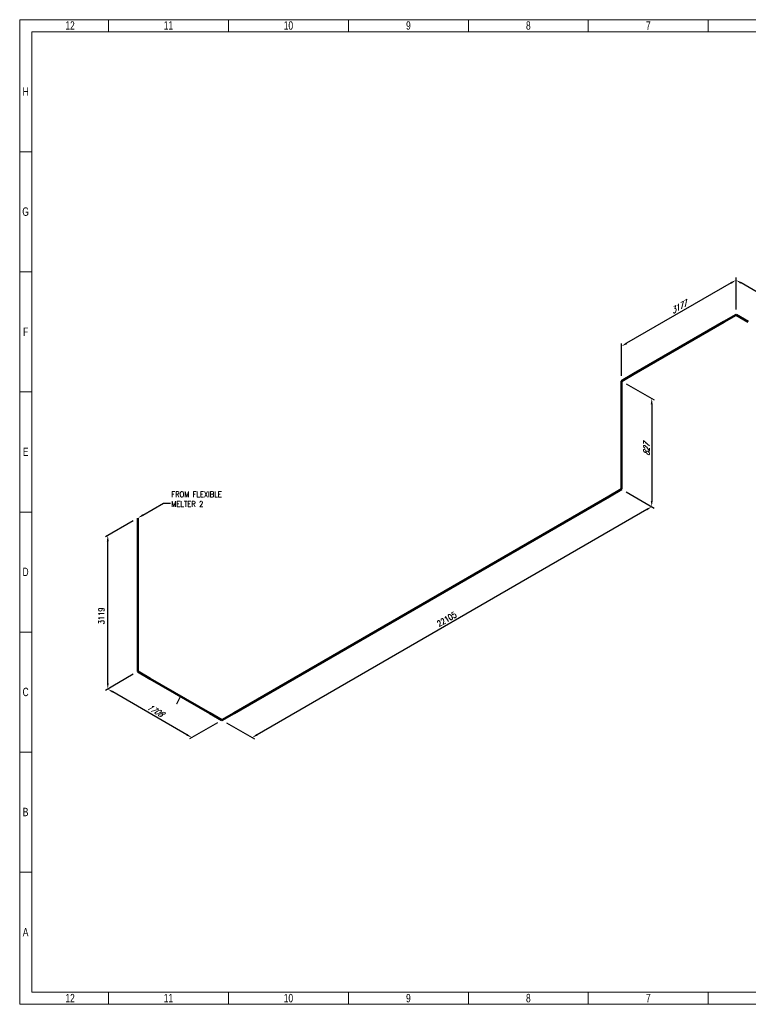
# Model space of a CAD drawing. Header units: millimetres. Extents: x 0 to 594, y 0 to 424.
# Tile 1 of 14: x 0 to 314, y 0 to 424. Entities that reach past the tile are written whole.
import ezdxf
from ezdxf import colors
from ezdxf.entities.mleader import LeaderData, LeaderLine
from ezdxf.math import Vec2, Vec3

# ---------------------------------------------------------------- set-up
doc = ezdxf.new("R2010")
doc.units = ezdxf.units.MM
doc.header["$LTSCALE"] = 0.25
doc.layers.add('Annotation', color=7, linetype='Continuous')
doc.layers.add('Dimension', color=1, linetype='Continuous')
doc.layers.add('Pipe Small Bore', color=30, linetype='Continuous', lineweight=50)
doc.styles.add('AdskIsoAnnotation', font='romans.shx', dxfattribs={"width": 0.8, "height": 1})
doc.styles.add('AdskIsoMetric', font='romans.shx', dxfattribs={"width": 0.8, "height": 2.5})
doc.styles.add('AdskIsoMetric-30', font='romans.shx', dxfattribs={"width": 0.8, "height": 2.5})
doc.styles.add('AdskIsoMetric30', font='romans.shx', dxfattribs={"width": 0.8, "oblique": 30, "height": 2.5})
doc.styles.add('SLDTEXTSTYLE3', font='TXT', dxfattribs={"width": 0.75})
doc.styles.get("Standard").update_dxf_attribs({"font": 'arial.ttf'})
doc.dimstyles.new('AdskIsoMetric', dxfattribs={"dimtxt": 2.5, "dimasz": 2.5, "dimexe": 1, "dimexo": 2, "dimgap": 0.8, "dimtad": 1, "dimdec": 0, "dimrnd": 1, "dimzin": 0, "dimdsep": 46, "dimtxsty": 'AdskIsoMetric', "dimcen": 0, "dimclrt": 7, "dimadec": 0, "dimazin": 0, "dimtfac": 1, "dimtdec": 0, "dimtmove": 1, "dimatfit": 3, "dimfxl": 1, "dimtfill": 1, "dimfrac": 2, "dimtolj": 1, "dimtzin": 0, "dimarcsym": 0})

# ---------------------------------------------------------------- blocks, each defined once
blk = doc.blocks.new('*D18')
at = {"layer": 'Defpoints', "color": 0, "transparency": 16777216}
for p in [(308.97, 312.08), (308.97, 297.08), (365.92, 264.2)]:
    blk.add_point(p, dxfattribs=at)
at = {"layer": 'Dimension', "color": 0, "lineweight": -2, "transparency": 16777216}
for p, q in [((308.97, 299.39), (308.97, 313.23)), ((363.76, 280.45), (311.14, 310.83)), ((365.92, 266.51), (365.92, 280.36))]:
    blk.add_line(p, q, dxfattribs=at)
at = {"layer": 'Dimension', "color": 0, "transparency": 16777216}
for points in [[(311.35, 311.19), (310.93, 310.47), (308.97, 312.08)], [(363.96, 280.81), (363.55, 280.09), (365.92, 279.2)]]:
    blk.add_solid(points, dxfattribs=at)
at = {"layer": 'Dimension', "color": 7, "transparency": 16777216, "insert": (337.45, 298.23), "char_height": 2.5, "attachment_point": 5, "rotation": 330, "style": 'AdskIsoMetric-30', "bg_fill": 3, "box_fill_scale": 1.1, "bg_fill_color": 256, "bg_fill_true_color": 13158600, "bg_fill_transparency": 0}
blk.add_mtext('\\A1;3729', dxfattribs=at)
blk = doc.blocks.new('*D19')
at = {"layer": 'Defpoints', "color": 0, "transparency": 16777216}
for p in [(308.97, 297.08), (259.62, 283.58), (259.62, 268.58)]:
    blk.add_point(p, dxfattribs=at)
at = {"layer": 'Dimension', "color": 0, "lineweight": -2, "transparency": 16777216}
for p, q in [((306.81, 310.83), (261.78, 284.83)), ((308.97, 299.39), (308.97, 313.23)), ((259.62, 270.89), (259.62, 284.74))]:
    blk.add_line(p, q, dxfattribs=at)
at = {"layer": 'Dimension', "color": 0, "transparency": 16777216}
for points in [[(306.6, 311.19), (307.02, 310.47), (308.97, 312.08)], [(261.57, 285.19), (261.99, 284.47), (259.62, 283.58)]]:
    blk.add_solid(points, dxfattribs=at)
at = {"layer": 'Dimension', "color": 7, "transparency": 16777216, "insert": (284.29, 300.42), "char_height": 2.5, "attachment_point": 5, "rotation": 30, "style": 'AdskIsoMetric30', "bg_fill": 3, "box_fill_scale": 1.1, "bg_fill_color": 256, "bg_fill_true_color": 13158600, "bg_fill_transparency": 0}
blk.add_mtext('\\A1;3177', dxfattribs=at)
blk = doc.blocks.new('*D20')
at = {"layer": 'Defpoints', "color": 0, "transparency": 16777216}
for p in [(259.62, 268.58), (259.62, 221.93), (272.61, 214.43)]:
    blk.add_point(p, dxfattribs=at)
at = {"layer": 'Dimension', "color": 0, "lineweight": -2, "transparency": 16777216}
for p, q in [((261.62, 267.43), (273.61, 260.51)), ((272.61, 258.58), (272.61, 216.93)), ((261.62, 220.78), (273.61, 213.85))]:
    blk.add_line(p, q, dxfattribs=at)
at = {"layer": 'Dimension', "color": 0, "transparency": 16777216}
for points in [[(272.19, 258.58), (273.02, 258.58), (272.61, 261.08)], [(272.19, 216.93), (273.02, 216.93), (272.61, 214.43)]]:
    blk.add_solid(points, dxfattribs=at)
at = {"layer": 'Dimension', "color": 7, "transparency": 16777216, "insert": (270.37, 239.05), "char_height": 2.5, "attachment_point": 5, "rotation": 90, "style": 'AdskIsoMetric30', "bg_fill": 3, "box_fill_scale": 1.1, "bg_fill_color": 256, "bg_fill_true_color": 13158600, "bg_fill_transparency": 0}
blk.add_mtext('\\A1;827', dxfattribs=at)
blk = doc.blocks.new('*D21')
at = {"layer": 'Defpoints', "color": 0, "transparency": 16777216}
for p in [(259.62, 221.93), (87.26, 122.42), (100.25, 114.92)]:
    blk.add_point(p, dxfattribs=at)
at = {"layer": 'Dimension', "color": 0, "lineweight": -2, "transparency": 16777216}
for p, q in [((261.62, 220.78), (273.61, 213.85)), ((270.44, 213.18), (102.41, 116.17)), ((89.26, 121.27), (101.25, 114.34))]:
    blk.add_line(p, q, dxfattribs=at)
at = {"layer": 'Dimension', "color": 0, "transparency": 16777216}
for points in [[(270.23, 213.54), (270.65, 212.82), (272.61, 214.43)], [(102.2, 116.53), (102.62, 115.81), (100.25, 114.92)]]:
    blk.add_solid(points, dxfattribs=at)
at = {"layer": 'Dimension', "color": 7, "transparency": 16777216, "insert": (184.19, 165.97), "char_height": 2.5, "attachment_point": 5, "rotation": 30, "style": 'AdskIsoMetric-30', "bg_fill": 3, "box_fill_scale": 1.1, "bg_fill_color": 256, "bg_fill_true_color": 13158600, "bg_fill_transparency": 0}
blk.add_mtext('\\A1;22105', dxfattribs=at)
blk = doc.blocks.new('*D22')
at = {"layer": 'Defpoints', "color": 0, "transparency": 16777216}
for p in [(50.99, 143.36), (38, 135.86), (87.26, 122.42)]:
    blk.add_point(p, dxfattribs=at)
at = {"layer": 'Dimension', "color": 0, "lineweight": -2, "transparency": 16777216}
for p, q in [((48.99, 142.2), (37, 135.28)), ((72.1, 116.17), (40.16, 134.61)), ((85.26, 121.27), (73.27, 114.34))]:
    blk.add_line(p, q, dxfattribs=at)
at = {"layer": 'Dimension', "color": 0, "transparency": 16777216}
for points in [[(40.37, 134.97), (39.96, 134.25), (38, 135.86)], [(72.31, 116.53), (71.89, 115.81), (74.27, 114.92)]]:
    blk.add_solid(points, dxfattribs=at)
at = {"layer": 'Dimension', "color": 7, "transparency": 16777216, "insert": (58.37, 126.68), "char_height": 2.5, "attachment_point": 5, "rotation": 330, "style": 'AdskIsoMetric30', "bg_fill": 3, "box_fill_scale": 1.1, "bg_fill_color": 256, "bg_fill_true_color": 13158600, "bg_fill_transparency": 0}
blk.add_mtext('\\A1;1708', dxfattribs=at)
blk = doc.blocks.new('*D23')
at = {"layer": 'Defpoints', "color": 0, "transparency": 16777216}
for p in [(50.99, 209.54), (38, 202.04), (50.99, 143.36)]:
    blk.add_point(p, dxfattribs=at)
at = {"layer": 'Dimension', "color": 0, "lineweight": -2, "transparency": 16777216}
for p, q in [((48.99, 208.39), (37, 201.46)), ((38, 138.36), (38, 199.54)), ((48.99, 142.2), (37, 135.28))]:
    blk.add_line(p, q, dxfattribs=at)
at = {"layer": 'Dimension', "color": 0, "transparency": 16777216}
for points in [[(37.58, 199.54), (38.42, 199.54), (38, 202.04)], [(37.58, 138.36), (38.42, 138.36), (38, 135.86)]]:
    blk.add_solid(points, dxfattribs=at)
at = {"layer": 'Dimension', "color": 7, "transparency": 16777216, "insert": (35.25, 167.36), "char_height": 2.5, "attachment_point": 5, "rotation": 90, "style": 'AdskIsoMetric-30', "bg_fill": 3, "box_fill_scale": 1.1, "bg_fill_color": 256, "bg_fill_true_color": 13158600, "bg_fill_transparency": 0}
blk.add_mtext('\\A1;3119', dxfattribs=at)
blk = doc.blocks.new('Elbow-1-Iso2DSkew90')
at = {"color": 0, "linetype": 'ByBlock', "lineweight": -2, "extrusion": (8.84812e-11, -0.816497, -0.57735)}
for p, q in [((0, 0), (-5.3, 3.06)), ((5.3, 3.06), (0, 0)), ((0, 0), (0, 0))]:
    blk.add_line(p, q, dxfattribs=at)
blk = doc.blocks.new('Elbow-2-Iso2DSkew90')
at = {"color": 0, "linetype": 'ByBlock', "lineweight": -2, "extrusion": (0.707107, 0.408248, -0.57735)}
for p, q in [((0, 0), (0, 6.12)), ((0, 0), (0, 0)), ((5.3, -3.06), (0, 0))]:
    blk.add_line(p, q, dxfattribs=at)
blk = doc.blocks.new('Elbow-1-Iso2DSkew180')
at = {"color": 0, "linetype": 'ByBlock', "lineweight": -2, "extrusion": (-0.707107, 0.408248, -0.57735)}
for p, q in [((0, 6.12), (0, 0)), ((0, 0), (-5.3, -3.06)), ((0, 0), (0, 0))]:
    blk.add_line(p, q, dxfattribs=at)
blk = doc.blocks.new('Elbow-3-Iso2DSkew90')
at = {"color": 0, "linetype": 'ByBlock', "lineweight": -2, "extrusion": (0.707107, -0.408248, 0.57735)}
for p, q in [((5.3, 3.06), (0, 0)), ((0, 0), (0, -6.12)), ((0, 0), (0, 0))]:
    blk.add_line(p, q, dxfattribs=at)
blk = doc.blocks.new('Elbow-4-Iso2DSkew90')
at = {"color": 0, "linetype": 'ByBlock', "lineweight": -2, "extrusion": (0, 0.816497, 0.57735)}
for p, q in [((0, 0), (-5.3, -3.06)), ((0, 0), (0, 0)), ((5.3, -3.06), (0, 0))]:
    blk.add_line(p, q, dxfattribs=at)
blk = doc.blocks.new('cajetin')
at = {"color": 7, "linetype": 'Continuous', "lineweight": 18}
for p, q in [((0, 0), (0, 615)), ((0, 615), (861, 615)), ((55.5, 607.5), (55.5, 615)), ((130.5, 607.5), (130.5, 615)), ((205.5, 607.5), (205.5, 615)), ((280.5, 607.5), (280.5, 615)), ((355.5, 607.5), (355.5, 615)), ((430.5, 607.5), (430.5, 615)), ((7.5, 7.5), (7.5, 607.5)), ((7.5, 607.5), (853.5, 607.5)), ((430.5, 607.5), (430.5, 607.5)), ((7.5, 532.5), (0, 532.5)), ((7.5, 457.5), (0, 457.5)), ((7.5, 382.5), (0, 382.5)), ((7.5, 307.5), (0, 307.5)), ((7.5, 307.5), (7.5, 307.5)), ((7.5, 232.5), (0, 232.5)), ((7.5, 157.5), (0, 157.5)), ((7.5, 82.5), (0, 82.5)), ((853.5, 7.5), (7.5, 7.5)), ((55.5, 7.5), (55.5, 0)), ((130.5, 7.5), (130.5, 0)), ((205.5, 7.5), (205.5, 0)), ((280.5, 7.5), (280.5, 0)), ((355.5, 7.5), (355.5, 0)), ((430.5, 7.5), (430.5, 7.5)), ((430.5, 7.5), (430.5, 0)), ((861, 0), (0, 0))]:
    blk.add_line(p, q, dxfattribs=at)
at = {"color": 7, "linetype": 'Continuous', "lineweight": 0, "char_height": 5.25, "attachment_point": 2, "style": 'SLDTEXTSTYLE3'}
for s, insert in [('12', (31.51, 613.99)), ('11', (93.01, 613.99)), ('10', (168.01, 613.99)), ('9', (243.01, 613.99)), ('8', (318.01, 613.99)), ('7', (393.01, 613.99)), ('H', (3.75, 572.74)), ('G', (3.68, 497.74)), ('F', (3.71, 422.74)), ('E', (3.74, 347.74)), ('D', (3.68, 272.74)), ('C', (3.73, 197.74)), ('B', (3.69, 122.74)), ('A', (3.7, 47.74)), ('12', (31.51, 6.49)), ('11', (93.01, 6.49)), ('10', (168.01, 6.49)), ('9', (243.01, 6.49)), ('8', (318.01, 6.49)), ('7', (393.01, 6.49))]:
    blk.add_mtext(s, dxfattribs=dict(at, insert=insert))

msp = doc.modelspace()

# ---------------------------------------------------------------- dimensions: what is measured, and where the dimension line sits
at = {"layer": 'Dimension'}
dim = msp.add_linear_dim(base=(308.9725, 312.0801), p1=(365.9206, 264.2011), p2=(308.9725, 297.0801), angle=150, text='3729', dimstyle='AdskIsoMetric', override={"dimtad": 0, "dimlfac": 56.714705, "dimtxsty": 'AdskIsoMetric-30', "dimse1": 0, "dimse2": 0, "dimsd1": 0, "dimsd2": 0, "dimtmove": 1}, dxfattribs=at)
dim.commit()
dim.dimension.update_dxf_attribs({"geometry": '*D18', "text_midpoint": (337.4466, 298.227), "dimtype": 160})

# ---------------------------------------------------------------- leaders
at = {"layer": 'Annotation'}
ml = msp.add_multileader_mtext('Standard', dxfattribs=at)
ml.set_content('')
ml.set_leader_properties()
ml.build(insert=Vec2(0, 0))
ml.multileader.update_dxf_attribs({"dogleg_length": 3.0619, "arrow_head_size": 2.5})
ctx = ml.context
ctx.base_point, ctx.arrow_head_size = Vec3(58.9381, 216), 2.5
notes = []
notes.append((ctx, [(0, (1, 1, 0), (62, 216), (1, 0), 3.0619, [(0, [(50.9903, 209.5417)], 0, [])])]))
ctx.mtext, ml.multileader.dxf.content_type = None, 0
ml = msp.add_multileader_mtext('Standard', dxfattribs=at)
ml.set_content('')
ml.set_leader_properties()
ml.build(insert=Vec2(0, 0))
ml.multileader.update_dxf_attribs({"dogleg_length": 0, "arrow_head_size": 0})
ctx = ml.context
ctx.base_point, ctx.arrow_head_size = Vec3(67.6843, 129.337), 0
notes.append((ctx, [(0, (1, 1, 0), (67.6843, 129.337), (-1, 0), 0, [(0, [(69.4155, 132.7197)], 0, [])])]))
ctx.mtext, ml.multileader.dxf.content_type = None, 0
for ctx, leaders in notes:
    for number, flags, end, landing, length, lines in leaders:
        leader = LeaderData()
        leader.index, (leader.has_last_leader_line, leader.has_dogleg_vector, leader.attachment_direction) = number, flags
        leader.last_leader_point, leader.dogleg_vector, leader.dogleg_length = Vec3(end), Vec3(landing), length
        for number, points, colour, breaks in lines:
            line = LeaderLine()
            line.index, line.vertices, line.color, line.breaks = number, Vec3.list(points), colors.encode_raw_color(colour), breaks
            leader.lines.append(line)
        ctx.leaders.append(leader)

# ---------------------------------------------------------------- next in the draw order: dimensions: what is measured, and where the dimension line sits
at = {"layer": 'Dimension'}
dim = msp.add_linear_dim(base=(259.6151, 283.5836), p1=(308.9725, 297.0801), p2=(259.6151, 268.5836), angle=210, text='3177', dimstyle='AdskIsoMetric', override={"dimtad": 0, "dimlfac": 55.748746, "dimtxsty": 'AdskIsoMetric30', "dimse1": 0, "dimse2": 0, "dimsd1": 0, "dimsd2": 0, "dimtmove": 1}, dxfattribs=at)
dim.commit()
dim.dimension.update_dxf_attribs({"geometry": '*D19', "text_midpoint": (284.2938, 300.4182), "dimtype": 160})

# ---------------------------------------------------------------- next in the draw order: linework, layer by layer
at = {"layer": 'Pipe Small Bore'}
msp.add_lwpolyline([(303.6692, 294.0183), (264.9184, 271.6454)], dxfattribs=at)

# ---------------------------------------------------------------- next in the draw order: block references
msp.add_blockref('Elbow-4-Iso2DSkew90', (308.9725, 297.0801), dxfattribs=at)

# ---------------------------------------------------------------- next in the draw order: dimensions: what is measured, and where the dimension line sits
at = {"layer": 'Dimension'}
dim = msp.add_linear_dim(base=(272.6054, 214.4318), p1=(259.6151, 268.5836), p2=(259.6151, 221.9318), angle=270, text='827', dimstyle='AdskIsoMetric', override={"dimtad": 0, "dimlfac": 17.724595, "dimtxsty": 'AdskIsoMetric30', "dimse1": 0, "dimse2": 0, "dimsd1": 0, "dimsd2": 0, "dimtmove": 1}, dxfattribs=at)
dim.commit()
dim.dimension.update_dxf_attribs({"geometry": '*D20', "text_midpoint": (270.3656, 239.0509), "dimtype": 160})

# ---------------------------------------------------------------- next in the draw order: linework, layer by layer
at = {"layer": 'Pipe Small Bore'}
msp.add_lwpolyline([(259.6151, 262.4599), (259.6151, 228.0555)], dxfattribs=at)

# ---------------------------------------------------------------- next in the draw order: block references
msp.add_blockref('Elbow-3-Iso2DSkew90', (259.6151, 268.5836), dxfattribs=at)

# ---------------------------------------------------------------- next in the draw order: dimensions: what is measured, and where the dimension line sits
at = {"layer": 'Dimension'}
dim = msp.add_linear_dim(base=(100.2458, 114.9199), p1=(259.6151, 221.9318), p2=(87.2554, 122.4199), angle=210, text='22105', dimstyle='AdskIsoMetric', override={"dimtad": 0, "dimlfac": 111.064921, "dimtxsty": 'AdskIsoMetric-30', "dimse1": 0, "dimse2": 0, "dimsd1": 0, "dimsd2": 0, "dimtmove": 1}, dxfattribs=at)
dim.commit()
dim.dimension.update_dxf_attribs({"geometry": '*D21', "text_midpoint": (184.1857, 165.969), "dimtype": 160})

# ---------------------------------------------------------------- next in the draw order: linework, layer by layer
at = {"layer": 'Pipe Small Bore'}
msp.add_lwpolyline([(254.3118, 218.8699), (92.5587, 125.4817)], dxfattribs=at)

# ---------------------------------------------------------------- next in the draw order: block references
msp.add_blockref('Elbow-1-Iso2DSkew180', (259.6151, 221.9318), dxfattribs=at)

# ---------------------------------------------------------------- next in the draw order: dimensions: what is measured, and where the dimension line sits
at = {"layer": 'Dimension'}
dim = msp.add_linear_dim(base=(37.9999, 135.8576), p1=(87.2554, 122.4199), p2=(50.9903, 143.3576), angle=150, text='1708', dimstyle='AdskIsoMetric', override={"dimtad": 0, "dimlfac": 40.792234, "dimtxsty": 'AdskIsoMetric30', "dimse1": 0, "dimse2": 0, "dimsd1": 0, "dimsd2": 0, "dimtmove": 1}, dxfattribs=at)
dim.commit()
dim.dimension.update_dxf_attribs({"geometry": '*D22', "text_midpoint": (58.3723, 126.6819), "dimtype": 160})

# ---------------------------------------------------------------- next in the draw order: linework, layer by layer
at = {"layer": 'Pipe Small Bore'}
msp.add_lwpolyline([(81.9521, 125.4817), (56.2936, 140.2957)], dxfattribs=at)

# ---------------------------------------------------------------- next in the draw order: block references
msp.add_blockref('Elbow-1-Iso2DSkew90', (87.2554, 122.4199), dxfattribs=at)

# ---------------------------------------------------------------- next in the draw order: dimensions: what is measured, and where the dimension line sits
at = {"layer": 'Dimension'}
dim = msp.add_linear_dim(base=(37.9999, 202.0417), p1=(50.9903, 143.3576), p2=(50.9903, 209.5417), angle=90, text='3119', dimstyle='AdskIsoMetric', override={"dimtad": 0, "dimlfac": 47.125374, "dimtxsty": 'AdskIsoMetric-30', "dimse1": 0, "dimse2": 0, "dimsd1": 0, "dimsd2": 0, "dimtmove": 1}, dxfattribs=at)
dim.commit()
dim.dimension.update_dxf_attribs({"geometry": '*D23', "text_midpoint": (35.2502, 167.3621), "dimtype": 160})

# ---------------------------------------------------------------- next in the draw order: linework, layer by layer
at = {"layer": 'Pipe Small Bore'}
msp.add_lwpolyline([(50.9903, 149.4813), (50.9903, 209.5417)], dxfattribs=at)

# ---------------------------------------------------------------- next in the draw order: block references
at = {"xscale": 0.689895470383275, "yscale": 0.689895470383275, "zscale": 0.689895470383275}
msp.add_blockref('cajetin', (0, 0), dxfattribs=at)
at = {"layer": 'Pipe Small Bore'}
msp.add_blockref('Elbow-2-Iso2DSkew90', (50.9903, 143.3576), dxfattribs=at)

# ---------------------------------------------------------------- next in the draw order: texts
at = {"layer": 'Annotation', "insert": (65.4491, 214.352), "char_height": 2.5, "attachment_point": 7, "style": 'AdskIsoAnnotation', "bg_fill": 3, "box_fill_scale": 1, "bg_fill_color": 256, "bg_fill_true_color": 13158600, "bg_fill_transparency": 0}
msp.add_mtext('FROM FLEXIBLE\\PMELTER 2', dxfattribs=at)

doc.saveas('drawing.dxf')
